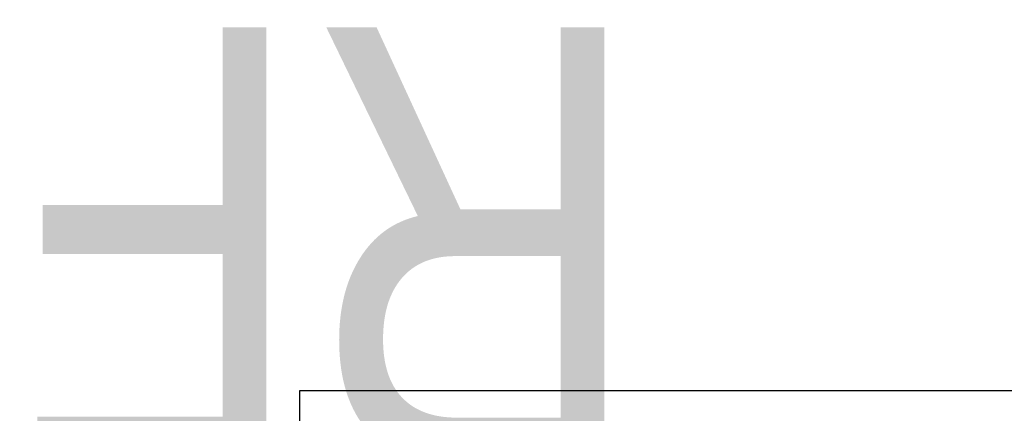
# Model space of a CAD drawing. Header units: millimetres. Extents: x -512 to 1356, y -69 to 356.
# Tile 18 of 21: x -45 to 113, y 293 to 356. Entities that reach past the tile are written whole.
import ezdxf
from ezdxf.enums import TextEntityAlignment as Align

# ---------------------------------------------------------------- set-up
doc = ezdxf.new("R2018")
doc.units = ezdxf.units.MM
doc.layers.add('Кромка (ГОСТ)', color=7, linetype='Continuous', lineweight=50)
doc.layers.add('Обозначение (ГОСТ)', color=7, linetype='Continuous', lineweight=25)
doc.styles.get("Standard").update_dxf_attribs({"font": 'GOST Common Italic.ttf'})

# ---------------------------------------------------------------- blocks, each defined once
blk = doc.blocks.new('ГОСТ - Доп. графы 3')
at = {"layer": 'Обозначение (ГОСТ)', "lineweight": 30, "width": 0.8}
blk.add_attdef('ОБОЗНАЧЕНИЕ', text='', height=5, rotation=180, dxfattribs=at).set_placement((34.94, -6.97), align=Align.MIDDLE_CENTER)
blk = doc.blocks.new('Рамки ГОСТ_ граница 297x210')
at = {"layer": 'Кромка (ГОСТ)', "lineweight": 25}
for p, q in [((0, 0), (0, 297)), ((0, 297), (210, 297))]:
    blk.add_line(p, q, dxfattribs=at)

msp = doc.modelspace()

# ---------------------------------------------------------------- block references
ref = msp.add_blockref('ГОСТ - Доп. графы 3', (20, 292))
lines = msp.add_mtext('\\W0.8000;RFM14 20x0.75F ', dxfattribs={"layer": 'Обозначение (ГОСТ)', "insert": (54.9421, 285.0324), "char_height": 70.124838, "attachment_point": 1, "rotation": 180})
ref.add_attrib('ОБОЗНАЧЕНИЕ', '', (54.9421, 285.0324)).embed_mtext(lines)
msp.add_blockref('Рамки ГОСТ_ граница 297x210', (0, 0))

doc.saveas('drawing.dxf')
